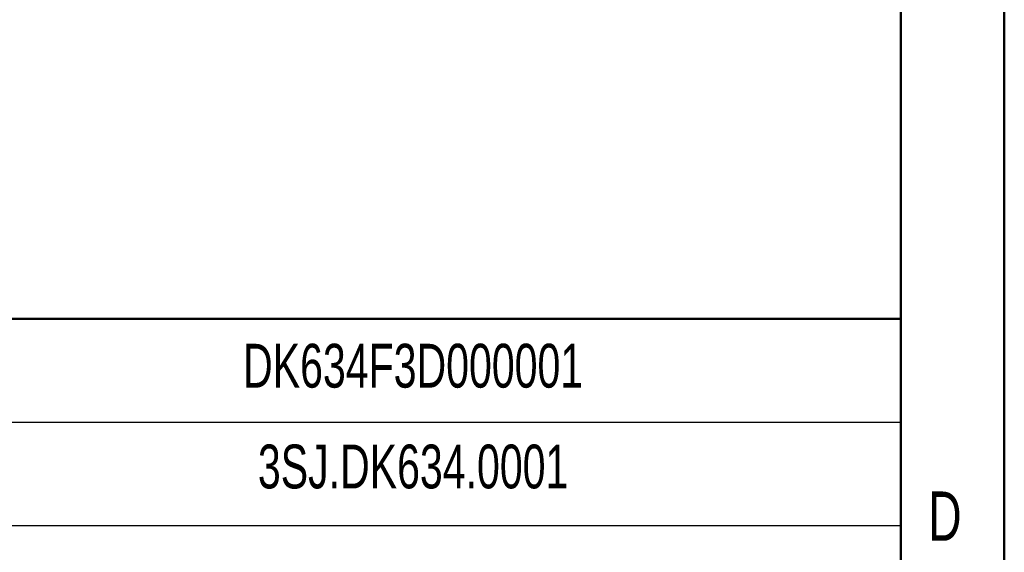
# Model space of a CAD drawing. Header units: millimetres. Extents: x -3 to 297, y 0 to 291.
# Tile 4 of 5: x 249 to 297, y 26 to 51. Entities that reach past the tile are written whole.
import ezdxf

# ---------------------------------------------------------------- set-up
doc = ezdxf.new("R2010")
doc.units = ezdxf.units.MM
doc.layers.add('DIMENSIONS', color=5, linetype='Continuous')
doc.layers.add('SLD-0', color=179, linetype='Continuous')
doc.layers.add('粗实线', color=7, linetype='Continuous', lineweight=50)
doc.styles.add('SLDTEXTSTYLE0', font='TXT', dxfattribs={"width": 0.7})

msp = doc.modelspace()

# ---------------------------------------------------------------- linework, layer by layer
at = {"layer": 'DIMENSIONS', "color": 7}
for p, q in [((292, 32), (234.63, 32)), ((292, 27), (234.63, 27))]:
    msp.add_line(p, q, dxfattribs=at)
at = {"layer": 'SLD-0', "linetype": 'Continuous', "lineweight": 50}
msp.add_line((292, 5), (292, 205), dxfattribs=at)
at = {"layer": '粗实线'}
for p, q in [((297, 0), (297, 210)), ((234.63, 37), (292, 37))]:
    msp.add_line(p, q, dxfattribs=at)

# ---------------------------------------------------------------- texts
at = {"layer": 'DIMENSIONS', "color": 7, "insert": (293.3293, 28.6633), "char_height": 2.3813, "attachment_point": 1, "style": 'SLDTEXTSTYLE0'}
msp.add_mtext('D', dxfattribs=at)
at = {"layer": 'SLD-0', "char_height": 2.116667, "attachment_point": 2, "style": 'SLDTEXTSTYLE0'}
for s, insert in [('DK634F3D000001', (268.4694, 35.796)), ('3SJ.DK634.0001', (268.4694, 30.9293))]:
    msp.add_mtext(s, dxfattribs=dict(at, insert=insert))

doc.saveas('drawing.dxf')
